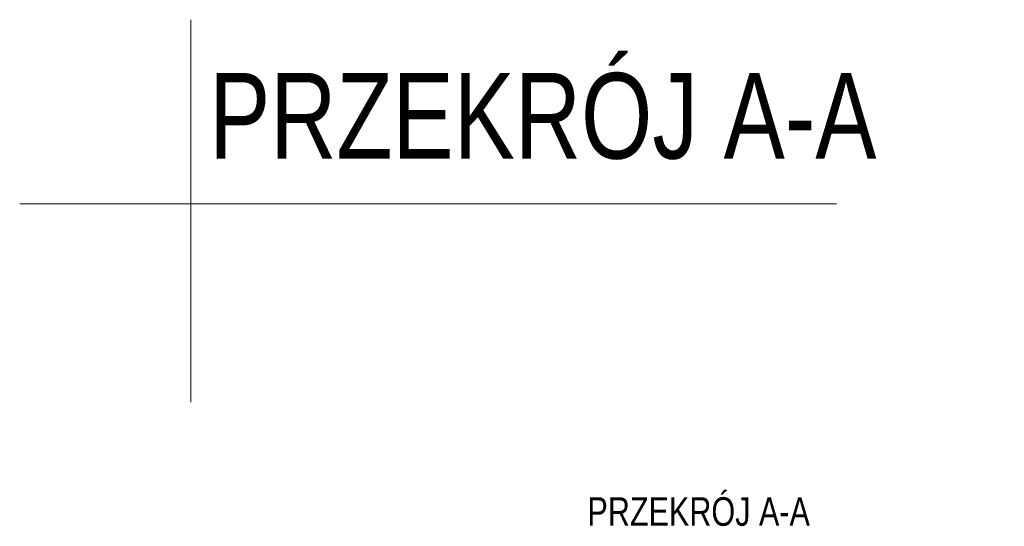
# Model space of a CAD drawing. Header units: millimetres. Extents: x 284606 to 569416, y -192995 to -95103.
# Tile 67 of 178: x 290312 to 292035, y -100948 to -100061. Entities that reach past the tile are written whole.
import ezdxf

# ---------------------------------------------------------------- set-up
doc = ezdxf.new("R2010")
doc.units = ezdxf.units.MM
doc.linetypes.add('HIDDEN', pattern=[9.525, 6.35, -3.175])
doc.layers.add('!STR_Obrysy pomieszczeń', color=215, linetype='Continuous', lineweight=9, plot=False)
doc.layers.add('!STR_Przerywana 0.09', color=8, linetype='HIDDEN', lineweight=9)
doc.styles.add('1_50', font='txt', dxfattribs={"width": 0.8})

msp = doc.modelspace()

# ---------------------------------------------------------------- linework, layer by layer
at = {"layer": '!STR_Obrysy pomieszczeń', "ltscale": 0.3}
for points in [[(290611.5, -100061), (290611.5, -100730.3)], [(290311.7, -100383.5), (291741.2, -100383.5)]]:
    msp.add_lwpolyline(points, dxfattribs=at)

# ---------------------------------------------------------------- texts
at = {"layer": '!STR_Obrysy pomieszczeń', "ltscale": 0.3, "insert": (290643.3, -100154.2), "char_height": 150, "attachment_point": 1, "style": '1_50'}
msp.add_mtext_dynamic_manual_height_columns('PRZEKRÓJ A-A', width=2231.725, gutter_width=453.6, heights=[120.4], dxfattribs=at)
at = {"layer": '!STR_Przerywana 0.09', "ltscale": 0.3, "insert": (291694.8, -100897), "char_height": 50, "attachment_point": 3, "style": '1_50'}
msp.add_mtext_dynamic_manual_height_columns('PRZEKRÓJ A-A', width=707.576, gutter_width=453.6, heights=[0], dxfattribs=at)

doc.saveas('drawing.dxf')
